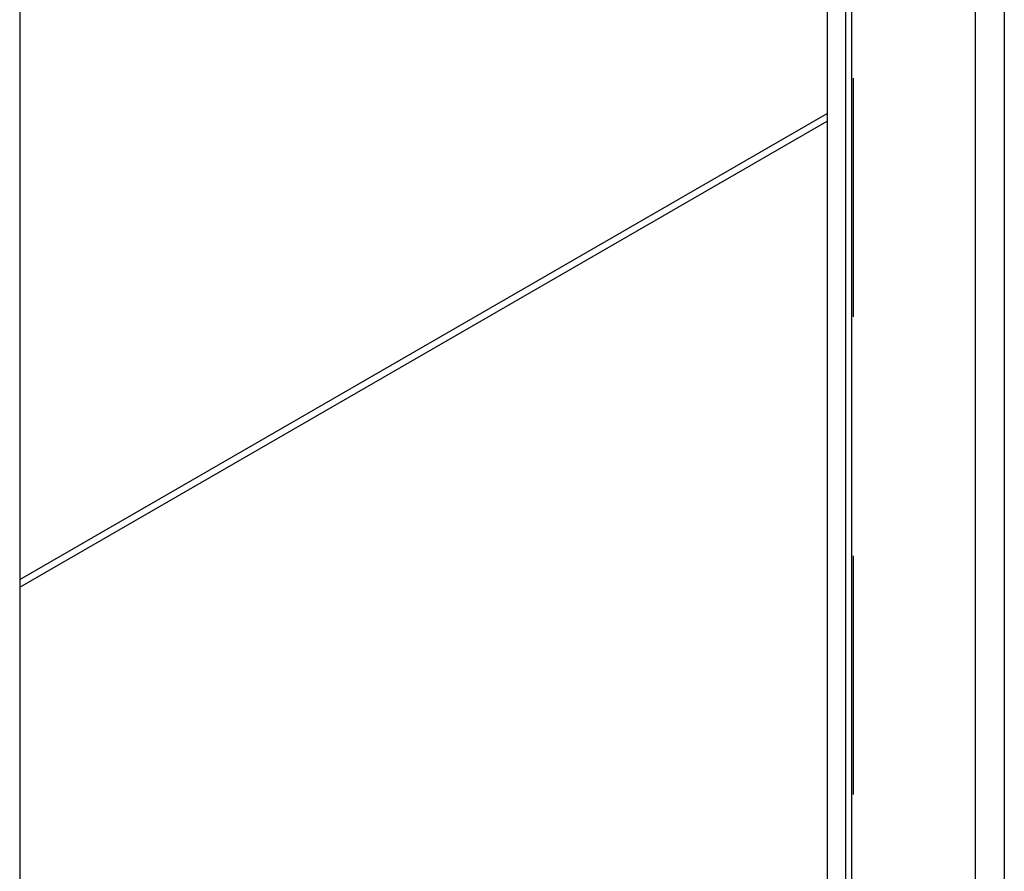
# Model space of a CAD drawing. Header units: inches. Extents: x 5 to 265, y 5 to 171.
# Tile 54 of 212: x 197.99 to 204.15, y 70.72 to 76.05. Entities that reach past the tile are written whole.
import ezdxf

# ---------------------------------------------------------------- set-up
doc = ezdxf.new("R2010")
doc.units = ezdxf.units.IN
doc.header["$LTSCALE"] = 14.96
doc.header["$MEASUREMENT"] = 0
doc.linetypes.add('HIDDEN', pattern=[0.2, 0.1, -0.1])
doc.layers.get('0').update_dxf_attribs({"linetype": 'CONTINUOUS'})
doc.layers.add('03_ALL_AXES', color=7, linetype='CONTINUOUS')
doc.layers.add('DEFAULT_2', color=7, linetype='HIDDEN')

msp = doc.modelspace()

# ---------------------------------------------------------------- linework, layer by layer
at = {"color": 7, "linetype": 'Continuous'}
for p, q in [((203.9702, 129.2727), (203.9702, 63.136)), ((204.1526, 129.2727), (204.1526, 63.136)), ((203.0446, 128.3338), (203.0446, 65.826)), ((203.1609, 65.2161), (203.1609, 128.1553)), ((203.1987, 65.1634), (203.1987, 128.1362)), ((197.9895, 125.7406), (197.9895, 59.6039))]:
    msp.add_line(p, q, dxfattribs=at)
at = {"layer": '03_ALL_AXES', "color": 7, "linetype": 'Continuous'}
for p, q in [((197.9895, 72.5477), (203.0446, 75.4662)), ((197.9895, 72.4987), (203.0446, 75.4172))]:
    msp.add_line(p, q, dxfattribs=at)
at = {"layer": 'DEFAULT_2', "color": 7, "linetype": 'HIDDEN'}
msp.add_line((203.2079, 65.2161), (203.2079, 128.1888), dxfattribs=at)

doc.saveas('drawing.dxf')
